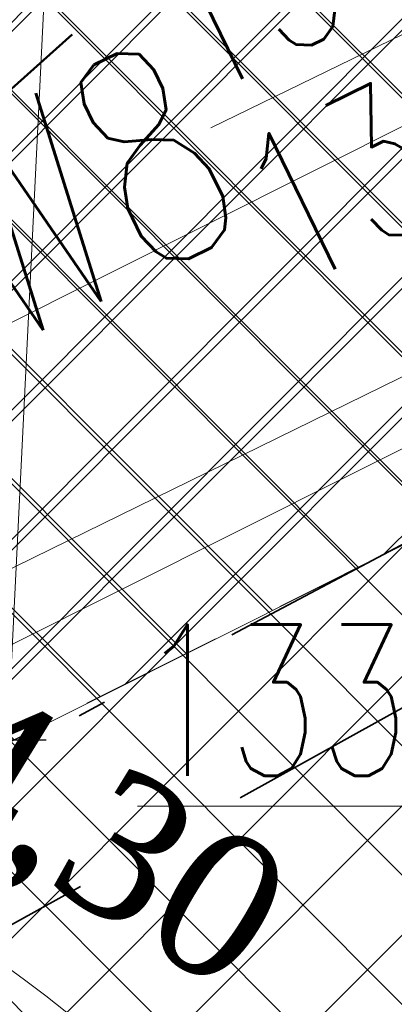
# Model space of a CAD drawing. Header units: metres. Extents: x 7472034 to 8439876, y 5890181 to 5961460.
# Tile 30 of 202: x 8439501.02 to 8439502.32, y 5890378.02 to 5890381.44. Entities that reach past the tile are written whole.
import ezdxf
from ezdxf import colors
from ezdxf.entities.mleader import LeaderData, LeaderLine
from ezdxf.math import Vec2, Vec3

# ---------------------------------------------------------------- set-up
doc = ezdxf.new("R2010")
doc.units = ezdxf.units.M
doc.header["$MEASUREMENT"] = 0
for name, pattern in [('$0$L218_500', [1, 0.5, -0.5]), ('ACAD_ISO03W100', [30, 12, -18]), ('DASHDOT', [25.399999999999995, 12.7, -6.349999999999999, 0, -6.349999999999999]), ('DASHDOTX2', [2, 1, -0.5, 0, -0.5]), ('DASHED', [19.049999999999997, 12.7, -6.349999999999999]), ('HIDDEN', [0.375, 0.25, -0.125])]:
    doc.linetypes.add(name, pattern=pattern)
doc.layers.get('0').update_dxf_attribs({"linetype": 'CONTINUOUS', "lineweight": 5})
doc.layers.get('Defpoints').update_dxf_attribs({"linetype": 'CONTINUOUS'})
for name, color, linetype, lineweight in [('### Krawężnik', 6, 'CONTINUOUS', 35), ('### rzędne', 172, 'CONTINUOUS', 35), ('_a_widok', 7, 'CONTINUOUS', 5), ('_IS.KD.opis.2', 7, 'CONTINUOUS', 18), ('_T_LPG', 52, 'DASHDOT', 50), ('a___ogony', 7, 'CONTINUOUS', 5), ('E_Kable_ziemia2', 10, 'DASHED', 35), ('E_Kanal_iskrob.', 10, 'DASHDOTX2', 35), ('KOLOR-OBIEKT', 21, 'CONTINUOUS', 13), ('T_strefa-8', 20, 'ACAD_ISO03W100', 50), ('ZAG-obrys 018 wymiary', 7, 'CONTINUOUS', 18), ('ZAG-OBRYS013', 7, 'CONTINUOUS', 13), ('ZAG-OPIS_020', 7, 'CONTINUOUS', 25)]:
    doc.layers.add(name, color=color, linetype=linetype, lineweight=lineweight)
for name, color, linetype in [('100_rzut_wym_wew', 7, 'CONTINUOUS'), ('2D - Ogólne', 7, 'CONTINUOUS'), ('_IS.BLOK.KD.doziemne', 7, 'CONTINUOUS')]:
    doc.layers.add(name, color=color, linetype=linetype)
doc.layers.add('_IS_NO', color=11, linetype='CONTINUOUS', lineweight=20, plot=False)
doc.styles.add('DIM', font='simplex.shx', dxfattribs={"width": 0.8})
doc.styles.add('RS', font='Romans.shx', dxfattribs={"width": 0.7})
doc.styles.add('wojtek 1', font='times.ttf', dxfattribs={"height": 0.6})
doc.dimstyles.new('DIM-WEW_500', dxfattribs={"dimscale": 5, "dimtxt": 18, "dimasz": 10, "dimexe": 4, "dimexo": 8, "dimgap": 5, "dimtad": 1, "dimlfac": 0.01, "dimzin": 9, "dimdsep": 46, "dimtxsty": 'DIM', "dimblk": 'ARCHTICK', "dimcen": 5, "dimclrt": 112, "dimadec": 4, "dimazin": 2, "dimtfac": 4, "dimtmove": 0, "dimatfit": 3, "dimldrblk": 'ARCHTICK', "dimfxl": 0, "dimtolj": 1, "dimlwd": 13, "dimarcsym": 0})
pattern_1 = [(45, (967499.202946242, -71042.94610979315), (-0.2245064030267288, 0.2245064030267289), []), (135, (967499.202946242, -71042.94610979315), (-0.2245064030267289, -0.2245064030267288), [])]
pattern_2 = [(45, (967499.2092647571, -71042.97165620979), (-0.2245064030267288, 0.2245064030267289), []), (135, (967499.2092647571, -71042.97165620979), (-0.2245064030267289, -0.2245064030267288), [])]

# ---------------------------------------------------------------- blocks, each defined once
blk = doc.blocks.new('A$C7D7B3C0A')
at = {"layer": '2D - Ogólne', "linetype": 'HIDDEN', "lineweight": 15, "ltscale": 2, "flags": 128}
blk.add_lwpolyline([(1.862645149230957e-09, -2.980232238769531e-08), (3.725290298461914e-09, 9.999999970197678), (15.30000000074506, 9.999999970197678), (15.3000000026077, -2.793967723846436e-08)], close=True, dxfattribs=at)
blk.add_lwpolyline([(1.862645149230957e-09, -2.980232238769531e-08), (3.725290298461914e-09, 9.999999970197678), (15.30000000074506, 9.999999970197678), (15.3000000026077, -2.793967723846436e-08)], close=True, dxfattribs=at)
blk.add_lwpolyline([(1.862645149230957e-09, -2.980232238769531e-08), (3.725290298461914e-09, 9.999999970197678), (15.30000000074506, 9.999999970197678), (15.3000000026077, -2.793967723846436e-08)], close=True, dxfattribs=at)
blk.add_lwpolyline([(1.862645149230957e-09, -2.980232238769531e-08), (3.725290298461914e-09, 9.999999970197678), (15.30000000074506, 9.999999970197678), (15.3000000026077, -2.793967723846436e-08)], close=True, dxfattribs=at)
blk.add_lwpolyline([(1.862645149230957e-09, -2.980232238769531e-08), (3.725290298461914e-09, 9.999999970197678), (15.30000000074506, 9.999999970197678), (15.3000000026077, -2.793967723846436e-08)], close=True, dxfattribs=at)
blk.add_lwpolyline([(1.862645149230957e-09, -2.980232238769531e-08), (3.725290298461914e-09, 9.999999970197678), (15.30000000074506, 9.999999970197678), (15.3000000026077, -2.793967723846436e-08)], close=True, dxfattribs=at)
blk.add_lwpolyline([(1.862645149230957e-09, -2.980232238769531e-08), (3.725290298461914e-09, 9.999999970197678), (15.30000000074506, 9.999999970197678), (15.3000000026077, -2.793967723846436e-08)], close=True, dxfattribs=at)
blk.add_lwpolyline([(1.862645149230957e-09, -2.980232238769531e-08), (3.725290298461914e-09, 9.999999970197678), (15.30000000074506, 9.999999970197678), (15.3000000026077, -2.793967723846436e-08)], close=True, dxfattribs=at)
blk.add_lwpolyline([(1.862645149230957e-09, -2.980232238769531e-08), (3.725290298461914e-09, 9.999999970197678), (15.30000000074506, 9.999999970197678), (15.3000000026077, -2.793967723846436e-08)], close=True, dxfattribs=at)
at = {"layer": '2D - Ogólne', "linetype": 'ByBlock', "lineweight": 15, "ltscale": 2, "flags": 128}
for points in [[(8.127593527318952e-10, -2.991845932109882e-08), (2.794296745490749e-09, 9.999999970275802), (15.3000000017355, 9.999999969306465), (15.3000000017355, -2.701045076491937e-08)], [(0.3000000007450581, 0.2999999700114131), (0.3000000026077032, 9.699999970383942), (15.00000000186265, 9.69999996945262), (15.00000000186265, 0.2999999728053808)]]:
    blk.add_lwpolyline(points, close=True, dxfattribs=at)
blk = doc.blocks.new('_Oblique')
at = {"color": 0, "linetype": 'ByBlock', "lineweight": -2}
blk.add_line((-0.5, -0.5), (0.5, 0.5), dxfattribs=at)
blk = doc.blocks.new('*D102')
at = {"layer": 'Defpoints', "color": 0, "linetype": 'Continuous', "lineweight": 60}
for p in [(8439508.583486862, 5890382.740478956), (8439499.059733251, 5890379.425490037), (8439499.642017, 5890378.262743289)]:
    blk.add_point(p, dxfattribs=at)
at = {"layer": 'ZAG-obrys 018 wymiary', "color": 0, "linetype": 'Continuous', "lineweight": -2}
for p, q in [((8439508.225268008, 5890383.455796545), (8439507.822093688, 5890384.260884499)), ((8439499.283798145, 5890378.978060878), (8439498.880623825, 5890379.783148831))]:
    blk.add_line(p, q, dxfattribs=at)
at = {"layer": 'ZAG-obrys 018 wymiary', "color": 0, "linetype": 'Continuous', "lineweight": 13}
blk.add_line((8439508.001203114, 5890383.903225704), (8439499.059733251, 5890379.425490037), dxfattribs=at)
at = {"layer": 'ZAG-obrys 018 wymiary', "color": 0, "linetype": 'Continuous', "lineweight": 13, "xscale": 0.3, "yscale": 0.3, "zscale": 0.3}
for p, rotation in [((8439508.001203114, 5890383.903225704), 26.60092778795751), ((8439499.059733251, 5890379.425490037), 206.6009277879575)]:
    blk.add_blockref('_Oblique', p, dxfattribs=dict(at, rotation=rotation))
at = {"layer": 'ZAG-obrys 018 wymiary', "color": 112, "linetype": 'Continuous', "lineweight": 25, "insert": (8439503.2841115, 5890382.212017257), "char_height": 0.8, "attachment_point": 5, "rotation": 26.600927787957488, "style": 'RS'}
blk.add_mtext('\\A1;10', dxfattribs=at)
blk = doc.blocks.new('_ArchTick')
at = {"layer": '100_rzut_wym_wew', "color": 0, "linetype": 'Continuous', "const_width": 0.15}
blk.add_lwpolyline([(-0.5, -0.5), (0.5, 0.5)], dxfattribs=at)
blk = doc.blocks.new('A$C5FF37710')
at = {"layer": '### rzędne', "color": 0, "lineweight": 13, "flags": 128}
blk.add_lwpolyline([(50.51477378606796, 10.51546448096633), (53.79482592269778, 12.12112784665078), (52.74373111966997, 12.37842599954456)], dxfattribs=at)
blk = doc.blocks.new('Elektryk_v3')
at = {"layer": 'E_Kable_ziemia2', "color": 1, "ltscale": 0.1}
blk.add_lwpolyline([(8.019747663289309, -62.25693038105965), (-6.684705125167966, -74.94996593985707), (-17.72681949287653, -81.06291808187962)], dxfattribs=at)
at = {"layer": 'E_Kanal_iskrob.', "color": 1}
blk.add_lwpolyline([(7.679727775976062, -61.57290587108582), (-6.941118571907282, -74.53193936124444), (-17.72681949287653, -80.23677580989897)], dxfattribs=at)
blk = doc.blocks.new('*D141')
at = {"layer": 'Defpoints', "color": 0, "linetype": 'Continuous', "lineweight": 60}
for p in [(8439503.457722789, 5890383.919245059), (8439502.276739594, 5890364.324813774), (8439502.570577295, 5890364.311519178)]:
    blk.add_point(p, dxfattribs=at)
at = {"layer": 'ZAG-obrys 018 wymiary', "color": 0, "linetype": 'Continuous', "lineweight": -2}
for p, q in [((8439503.163885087, 5890383.932539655), (8439502.764293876, 5890383.950619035)), ((8439502.276739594, 5890364.324813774), (8439501.877148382, 5890364.342893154))]:
    blk.add_line(p, q, dxfattribs=at)
at = {"layer": 'ZAG-obrys 018 wymiary', "color": 0, "linetype": 'Continuous', "lineweight": 13}
blk.add_line((8439503.163885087, 5890383.932539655), (8439502.276739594, 5890364.324813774), dxfattribs=at)
at = {"layer": 'ZAG-obrys 018 wymiary', "color": 0, "linetype": 'Continuous', "lineweight": 13, "xscale": 0.3, "yscale": 0.3, "zscale": 0.3}
for p, rotation in [((8439503.163885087, 5890383.932539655), 87.40943691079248), ((8439502.276739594, 5890364.324813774), 267.4094369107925)]:
    blk.add_blockref('_Oblique', p, dxfattribs=dict(at, rotation=rotation))
at = {"layer": 'ZAG-obrys 018 wymiary', "color": 112, "linetype": 'Continuous', "lineweight": 25, "insert": (8439502.20879858, 5890376.097969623), "char_height": 0.8, "attachment_point": 5, "rotation": 87.40943691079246, "style": 'RS'}
blk.add_mtext('\\A1;19.63', dxfattribs=at)
blk = doc.blocks.new('*D142')
at = {"layer": 'Defpoints', "color": 0, "linetype": 'Continuous', "lineweight": 60}
for p in [(8439501.07687633, 5890391.760996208), (8439499.839085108, 5890366.792824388), (8439500.37198268, 5890366.766406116)]:
    blk.add_point(p, dxfattribs=at)
at = {"layer": 'ZAG-obrys 018 wymiary', "color": 0, "linetype": 'Continuous', "lineweight": 13}
blk.add_line((8439501.609773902, 5890391.734577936), (8439500.37198268, 5890366.766406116), dxfattribs=at)
at = {"layer": 'ZAG-obrys 018 wymiary', "color": 0, "linetype": 'Continuous', "lineweight": -2}
for p, q in [((8439501.609773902, 5890391.734577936), (8439502.009283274, 5890391.714772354)), ((8439500.37198268, 5890366.766406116), (8439500.771492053, 5890366.746600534))]:
    blk.add_line(p, q, dxfattribs=at)
at = {"layer": 'ZAG-obrys 018 wymiary', "color": 0, "linetype": 'Continuous', "lineweight": 13, "xscale": 0.3, "yscale": 0.3, "zscale": 0.3}
for p, rotation in [((8439501.609773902, 5890391.734577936), 87.16189876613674), ((8439500.37198268, 5890366.766406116), 267.1618987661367)]:
    blk.add_blockref('_Oblique', p, dxfattribs=dict(at, rotation=rotation))
at = {"layer": 'ZAG-obrys 018 wymiary', "color": 112, "linetype": 'Continuous', "lineweight": 25, "insert": (8439500.180271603, 5890375.01709125), "char_height": 0.8, "attachment_point": 5, "rotation": 87.16189876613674, "style": 'RS'}
blk.add_mtext('\\A1;25', dxfattribs=at)
blk = doc.blocks.new('A$C1D2679FE')
at = {"layer": 'KOLOR-OBIEKT', "lineweight": 9, "ltscale": 200}
h = blk.add_hatch(dxfattribs=at)
h.set_pattern_fill('ANSI37', color=253, scale=0.1, angle=16)
h.set_pattern_definition([(61, (-7471780.020262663, -5961378.212846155), (-0.2776917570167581, 0.153927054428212), []), (151, (-7471780.020262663, -5961378.212846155), (-0.153927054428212, -0.2776917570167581), [])])
edge = h.paths.add_edge_path()
edge.add_line((196.975401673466, 33.54016214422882), (192.3495923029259, 34.13512154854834))
edge.add_line((192.3495923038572, 34.13512154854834), (187.7176397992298, 34.7308710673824))
edge.add_line((187.7176398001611, 34.7308710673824), (178.5077782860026, 36.15998750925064))
edge.add_line((178.5077782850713, 36.15998750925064), (176.6601969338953, 36.5026140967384))
edge.add_arc((181.3685569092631, 38.18527459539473), 5.000000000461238, 199.6657310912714, 261.1796204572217)
edge.add_line((180.6018702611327, 33.24440507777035), (187.358021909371, 32.19603671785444))
edge.add_line((187.3580219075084, 32.19603671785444), (192.0230219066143, 31.59603671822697))
edge.add_line((192.0230219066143, 31.59603671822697), (196.6880219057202, 30.9960367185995))
edge.add_line((196.6880219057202, 30.9960367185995), (201.9780219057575, 30.48103671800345))
edge.add_line((201.9780219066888, 30.48103671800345), (207.2680219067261, 29.96603671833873))
edge.add_line((207.2680219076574, 29.96603671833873), (216.468021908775, 29.35603671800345))
edge.add_line((216.4680219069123, 29.35603671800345), (221.8830219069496, 29.11103671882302))
edge.add_line((221.8830219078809, 29.11103671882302), (227.2980219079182, 28.86603671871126))
edge.add_line((227.2980219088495, 28.86603671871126), (233.718021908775, 28.60103671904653))
edge.add_line((233.7180219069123, 28.60103671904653), (240.1380219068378, 28.33603671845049))
edge.add_line((240.1380219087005, 28.33603671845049), (245.3280219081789, 28.076036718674))
edge.add_line((245.3280219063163, 28.076036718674), (246.1380219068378, 28.00603671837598))
edge.add_line((246.1380219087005, 28.00603671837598), (248.4280219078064, 27.98603671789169))
edge.add_line((248.4280219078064, 27.98603671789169), (251.4080219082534, 28.33603671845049))
edge.add_line((251.4080219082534, 28.33603671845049), (255.3380219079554, 29.13603671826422))
edge.add_line((255.3380219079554, 29.13603671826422), (258.1480219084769, 30.35603671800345))
edge.add_line((258.1480219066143, 30.35603671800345), (260.6280219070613, 32.076036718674))
edge.add_line((260.6280219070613, 32.076036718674), (262.7080219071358, 34.29603671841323))
edge.add_line((262.7080219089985, 34.29603671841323), (264.3880219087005, 36.826036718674))
edge.add_line((264.3880219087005, 36.826036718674), (265.608021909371, 39.59603671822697))
edge.add_line((265.6080219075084, 39.59603671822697), (266.4080219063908, 42.53603671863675))
edge.add_line((266.4080219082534, 42.53603671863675), (266.6380219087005, 45.60603671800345))
edge.add_line((266.6380219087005, 45.60603671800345), (266.3380219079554, 48.59603671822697))
edge.add_line((266.3380219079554, 48.59603671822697), (265.628021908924, 51.53603671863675))
edge.add_line((265.6280219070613, 51.53603671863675), (264.5280219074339, 54.28603671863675))
edge.add_line((264.5280219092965, 54.28603671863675), (263.3880219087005, 57.11603671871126))
edge.add_line((263.3880219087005, 57.11603671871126), (262.5430219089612, 59.47103671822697))
edge.add_line((262.5430219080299, 59.47103671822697), (261.6980219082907, 61.826036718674))
edge.add_line((261.6980219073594, 61.826036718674), (260.5980219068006, 65.15103671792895))
edge.add_line((260.5980219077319, 65.15103671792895), (259.4980219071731, 68.47603671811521))
edge.add_line((259.4980219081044, 68.47603671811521), (257.3916487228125, 67.77919145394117))
edge.add_line((257.3916487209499, 67.77919145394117), (258.1675714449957, 64.34697791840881))
edge.add_line((258.167571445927, 64.34697791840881), (259.2776264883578, 60.99158426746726))
edge.add_line((259.2776264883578, 60.99158426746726), (260.1334384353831, 58.60645156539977))
edge.add_line((260.1334384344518, 58.60645156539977), (260.9950570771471, 56.20513570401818))
edge.add_line((260.9950570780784, 56.20513570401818), (262.1522789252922, 53.33238322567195))
edge.add_line((262.1522789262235, 53.33238322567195), (263.1827648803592, 50.75616833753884))
edge.add_line((263.1827648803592, 50.75616833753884), (263.8083402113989, 48.16575780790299))
edge.add_line((263.8083402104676, 48.16575780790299), (264.0684198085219, 45.57363114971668))
edge.add_line((264.0684198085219, 45.57363114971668), (263.8734869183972, 42.97170083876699))
edge.add_line((263.8734869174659, 42.97170083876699), (263.1880731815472, 40.45280535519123))
edge.add_line((263.1880731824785, 40.45280535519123), (262.1337886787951, 38.05906103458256))
edge.add_line((262.1337886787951, 38.05906103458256), (260.6936748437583, 35.89031817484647))
edge.add_line((260.6936748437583, 35.89031817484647), (258.9457271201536, 34.02472012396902))
edge.add_line((258.9457271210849, 34.02472012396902), (256.8967191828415, 32.60363397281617))
edge.add_line((256.8967191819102, 32.60363397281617), (254.5645412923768, 31.59108698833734))
edge.add_line((254.5645412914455, 31.59108698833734), (251.0026761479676, 30.86602538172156))
edge.add_line((251.0026761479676, 30.86602538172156), (248.2893446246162, 30.54734550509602))
edge.add_line((248.2893446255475, 30.54734550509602), (246.2595893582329, 30.56507262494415))
edge.add_line((246.2595893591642, 30.56507262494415), (245.5023283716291, 30.63051493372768))
edge.add_line((245.5023283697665, 30.63051493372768), (240.2548571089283, 30.89339403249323))
edge.add_line((240.2548571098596, 30.89339403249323), (233.8236017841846, 31.1588586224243))
edge.add_line((233.8236017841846, 31.1588586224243), (227.4086662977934, 31.42364957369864))
edge.add_line((227.4086662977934, 31.42364957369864), (221.9987299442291, 31.66842047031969))
edge.add_line((221.9987299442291, 31.66842047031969), (217.4544723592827, 31.90290945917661))
edge.add_line((217.4544723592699, 31.90290945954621), (217.0910134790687, 31.92589690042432))
edge.add_line((217.0910134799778, 31.92589689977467), (214.8768218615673, 32.06593639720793))
edge.add_line((214.876821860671, 32.06593639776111), (207.0033997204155, 32.56390146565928))
edge.add_line((207.0033997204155, 32.56390146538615), (202.2260741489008, 33.02899081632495))
edge.add_line((202.2260741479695, 33.02899081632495), (196.975401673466, 33.54016214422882))
blk = doc.blocks.new('A$C2C426404')
at = {"layer": '_IS_NO'}
for points, knots in [([(50.6228041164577, 30.56321178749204, 1.829566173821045e-06), (53.11749188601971, 30.21319374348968), (56.38514522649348, 30.67444155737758), (60.99540497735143, 30.04553546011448), (68.19327101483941, 22.54355850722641, -2.469325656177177e-08), (70.8769634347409, 19.46133922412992, 5.150448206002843e-09), (74.71212187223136, 14.31917844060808, -1.219795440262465e-09), (78.88802252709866, 13.86142715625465), (82.75564656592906, 12.70757211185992)], [0, 0, 0, 0, 7.578698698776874, 9.67195365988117, 16.27655537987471, 24.33370670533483, 30.35915105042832, 36.79354326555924, 36.79354326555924, 36.79354326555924, 36.79354326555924]), ([(22.24795573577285, 20.37028996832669, 1.829566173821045e-06), (26.42848519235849, 20.36833205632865, 2.595275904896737e-06), (34.77398029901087, 19.71811303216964, 3.653563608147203e-06), (38.92662956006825, 20.04217899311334, -5.197057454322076e-07), (43.77274004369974, 17.83557516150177, 1.833094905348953e-07), (51.08127841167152, 15.06439746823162, -1.538063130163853e-07), (58.09044384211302, 9.696452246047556, 2.324577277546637e-08), (65.34780037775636, 7.091900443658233, 5.796258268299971e-09), (69.6463277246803, 6.131249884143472)], [0, 0, 0, 0, 12.09868180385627, 16.72159260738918, 20.95800891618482, 26.67839108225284, 41.1845399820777, 48.39980958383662, 48.39980958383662, 48.39980958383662, 48.39980958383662]), ([(61.00408007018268, 18.25321295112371, -1.4627991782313e-07), (63.26592587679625, 17.29233643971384, -1.146969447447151e-07), (66.21503704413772, 16.0340788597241, -3.511225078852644e-09), (68.00314718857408, 11.12305079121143, -2.577520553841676e-08), (71.87222415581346, 10.22267535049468, -9.073252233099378e-09), (76.34470127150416, 9.479967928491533)], [23.00202883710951, 23.00202883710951, 23.00202883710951, 23.00202883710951, 32.14254341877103, 37.86969472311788, 44.68132462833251, 44.68132462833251, 44.68132462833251, 44.68132462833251])]:
    blk.add_open_spline(points, degree=3, knots=knots, dxfattribs=at)
at = {"layer": '_IS_NO', "ltscale": 0.1}
for points, knots in [([(55.69703794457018, 26.44192530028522, 8.07171421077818e-08), (60.47702913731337, 24.37489471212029, 4.118097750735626e-07), (65.41527824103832, 21.38608461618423, 8.932878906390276e-07), (68.42167646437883, 18.98607052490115, -1.681326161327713e-07), (71.60992970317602, 12.73766223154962), (75.29265419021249, 11.98629271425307, 1.662301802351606e-08), (79.75433884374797, 11.20084950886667)], [13.0881689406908, 13.0881689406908, 13.0881689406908, 13.0881689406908, 21.71831455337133, 28.5577747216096, 34.1003045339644, 40.71973107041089, 40.71973107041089, 40.71973107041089, 40.71973107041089]), ([(27.67626924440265, 23.09287754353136, 1.829566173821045e-06), (31.68315875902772, 23.09132452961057, 2.263426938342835e-06), (38.09081487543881, 23.52010669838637, 2.956097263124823e-06), (46.0190905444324, 20.44823641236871), (52.02710655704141, 18.01596992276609, 1.18983141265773e-07), (57.48081744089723, 14.61059598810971, 3.880691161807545e-08), (63.15046560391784, 12.16836789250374), (64.01579423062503, 9.527138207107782), (68.70553139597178, 8.717305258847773), (72.93792583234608, 7.781059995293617)], [0, 0, 0, 0, 11.95042031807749, 19.07916594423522, 25.47980302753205, 30.85202744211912, 32.94528240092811, 39.66304915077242, 46.67346183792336, 46.67346183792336, 46.67346183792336, 46.67346183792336])]:
    blk.add_open_spline(points, degree=3, knots=knots, dxfattribs=at)
at = {"layer": '_IS_NO', "insert": (61.50099298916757, 13.68513396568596, -2.007742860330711e-06), "char_height": 0.5, "attachment_point": 1, "rotation": 328.39517177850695, "style": 'wojtek 1'}
blk.add_mtext('134,30', dxfattribs=at)
blk = doc.blocks.new('JPII.KD_aktualizacja rzędnych_20.12.2024')
at = {"layer": '_IS.KD.opis.2', "color": 0}
ml = blk.add_multileader_mtext('Standard', dxfattribs=at)
ml.set_content('\\A1;\\pxt7;{\\H0.7x;\\C256;\\S132,48/;}', style='RS')
ml.set_leader_properties()
ml.build(insert=Vec2(0, 0))
ml.multileader.update_dxf_attribs({"text_left_attachment_type": 2, "text_right_attachment_type": 2, "dogleg_length": 0.2, "arrow_head_size": 0.25})
ctx = ml.context
ctx.base_point, ctx.char_height, ctx.arrow_head_size, ctx.landing_gap_size, ctx.plane_origin = Vec3(8438644.03403634, 5890679.580975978), 0.75, 0.25, 0.3, Vec3(8438593.197980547, 5890647.838351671)
ctx.left_attachment, ctx.right_attachment, ctx.text_align_type = 2, 2, 1
notes = []
notes.append((ctx, [(1, (1, 1, 0), (8438646.60153634, 5890679.580975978), (-1, 0), 0.2, [(0, [(8438647.431608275, 5890676.083578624)], 0, [])])]))
ctx.mtext.insert, ctx.mtext.width, ctx.mtext.alignment, ctx.mtext.flow_direction = Vec3(8438645.21778634, 5890679.980975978), 9.34447490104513, 2, 5
ml = blk.add_multileader_mtext('Standard', dxfattribs=at)
ml.set_content('\\A1;{\\C134;W8\\H0.7x;\\C256;\\S134,30/133,52;}', style='RS')
ml.set_leader_properties()
ml.build(insert=Vec2(0, 0))
ml.multileader.update_dxf_attribs({"text_left_attachment_type": 2, "text_right_attachment_type": 2, "dogleg_length": 0.2, "arrow_head_size": 0.25})
ctx = ml.context
ctx.base_point, ctx.char_height, ctx.arrow_head_size, ctx.landing_gap_size, ctx.plane_origin, ctx.plane_x_axis, ctx.plane_y_axis = Vec3(8438640.895523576, 5890676.213889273), 0.75, 0.25, 0.3, Vec3(8438652.010825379, 5890634.622231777), Vec3(0.898794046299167, 0.4383711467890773), Vec3(-0.4383711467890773, 0.898794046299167)
ctx.left_attachment, ctx.right_attachment, ctx.text_align_type = 2, 2, 1
notes.append((ctx, [(0, (1, 1, 0), (8438640.715764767, 5890676.126215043), (0.898794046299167, 0.4383711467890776), 0.2000000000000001, [(3, [(8438640.292422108, 5890674.765481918)], 0, [])])]))
ctx.mtext.insert, ctx.mtext.text_direction, ctx.mtext.rotation, ctx.mtext.width, ctx.mtext.alignment, ctx.mtext.flow_direction = Vec3(8438642.11899846, 5890677.603346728), Vec3(0.898794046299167, 0.4383711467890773), 0.4537856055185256, 6.184238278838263, 2, 5
ml = blk.add_multileader_mtext('Standard', dxfattribs=at)
ml.set_content('\\A1;{\\H0.7x;\\C256;\\S132,48/;}', style='RS')
ml.set_leader_properties()
ml.build(insert=Vec2(0, 0))
ml.multileader.update_dxf_attribs({"text_left_attachment_type": 2, "text_right_attachment_type": 2, "dogleg_length": 0.2, "arrow_head_size": 0.25})
ctx = ml.context
ctx.base_point, ctx.char_height, ctx.arrow_head_size, ctx.landing_gap_size, ctx.plane_origin = Vec3(8438645.254275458, 5890671.702461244), 0.75, 0.25, 0.3, Vec3(8438595.57516446, 5890650.692732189)
ctx.left_attachment, ctx.right_attachment, ctx.text_align_type = 2, 2, 1
notes.append((ctx, [(1, (1, 1, 0), (8438647.821775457, 5890671.702461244), (-1, 0), 0.2, [(0, [(8438647.328875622, 5890675.502806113), (8438648.255449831, 5890676.052280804)], 0, [])])]))
ctx.mtext.insert, ctx.mtext.width, ctx.mtext.alignment, ctx.mtext.flow_direction = Vec3(8438646.438025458, 5890672.102461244), 9.34447490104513, 2, 5
ml = blk.add_multileader_mtext('Standard', dxfattribs=at)
ml.set_content('\\A1;{\\H0.7x;\\C256;\\S133,40/;}', style='RS')
ml.set_leader_properties()
ml.build(insert=Vec2(0, 0))
ml.multileader.update_dxf_attribs({"text_left_attachment_type": 2, "text_right_attachment_type": 2, "dogleg_length": 0.2, "arrow_head_size": 0.25})
ctx = ml.context
ctx.base_point, ctx.char_height, ctx.arrow_head_size, ctx.landing_gap_size, ctx.plane_origin = Vec3(8438641.488982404, 5890674.749169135), 0.75, 0.25, 0.3, Vec3(8438595.26822372, 5890655.972570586)
ctx.left_attachment, ctx.right_attachment, ctx.text_align_type = 2, 2, 1
notes.append((ctx, [(0, (1, 1, 0), (8438641.288982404, 5890674.749169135), (1, 0), 0.2, [(0, [(8438641.093467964, 5890672.821083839)], 0, [])])]))
ctx.mtext.insert, ctx.mtext.width, ctx.mtext.alignment, ctx.mtext.flow_direction = Vec3(8438642.672732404, 5890675.149169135), 9.34447490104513, 2, 5
for ctx, leaders in notes:
    for number, flags, end, landing, length, lines in leaders:
        leader = LeaderData()
        leader.index, (leader.has_last_leader_line, leader.has_dogleg_vector, leader.attachment_direction) = number, flags
        leader.last_leader_point, leader.dogleg_vector, leader.dogleg_length = Vec3(end), Vec3(landing), length
        for number, points, colour, breaks in lines:
            line = LeaderLine()
            line.index, line.vertices, line.color, line.breaks = number, Vec3.list(points), colors.encode_raw_color(colour), breaks
            leader.lines.append(line)
        ctx.leaders.append(leader)

msp = doc.modelspace()

# ---------------------------------------------------------------- hatches: boundary and pattern name
at = {"layer": 'KOLOR-OBIEKT', "lineweight": 9}
h = msp.add_hatch(dxfattribs=at)
h.set_pattern_fill('ANSI37', color=73, scale=0.1)
h.set_pattern_definition(pattern_2)
edge = h.paths.add_edge_path()
edge.add_arc((8439443.60123986, 5890379.17988472), 6.652831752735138, 296.7043321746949, 335.0331150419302)
edge.add_arc((8439476.194075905, 5890367.917634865), 27.87464989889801, 155.1393615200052, 162.3446315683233, ccw=False)
edge.add_arc((8439457.399943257, 5890376.211109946), 7.345078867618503, 127.98309878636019, 152.2023641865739, ccw=False)
edge.add_arc((8439457.741930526, 5890376.488713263), 7.349948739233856, 107.1989600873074, 131.4182254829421, ccw=False)
edge.add_line((8439455.568618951, 5890383.509999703), (8439473.898437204, 5890392.710084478))
edge.add_arc((8439481.742870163, 5890376.384611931), 18.11232128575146, 99.26977735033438, 115.6644084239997, ccw=False)
edge.add_line((8439478.825278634, 5890394.260401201), (8439481.377171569, 5890394.321440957))
edge.add_arc((8439482.909595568, 5890377.390082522), 17.00056533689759, 88.22393661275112, 95.17163768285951, ccw=False)
edge.add_arc((8439482.561499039, 5890405.235869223), 10.88860248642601, 274.6092070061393, 298.9976789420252)
edge.add_arc((8443006.923870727, 5883371.657126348), 7856.29059094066, 116.59181359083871, 116.61107962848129, ccw=False)
edge.add_arc((8439465.895823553, 5890431.340313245), 42.15757971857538, 305.2087751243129, 306.7865132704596)
edge.add_arc((8439488.80074795, 5890400.283338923), 3.577668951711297, 310.8590814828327, 340.7280968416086)
edge.add_line((8439492.177934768, 5890399.102523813), (8439493.275267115, 5890403.980640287))
edge.add_line((8439493.275267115, 5890403.980640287), (8439502.266345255, 5890408.28072203))
edge.add_line((8439502.266345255, 5890408.28072203), (8439504.844191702, 5890407.694009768))
edge.add_line((8439504.844191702, 5890407.694009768), (8439506.125281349, 5890405.329609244))
edge.add_arc((8439507.019670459, 5890405.776898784), 0.9999999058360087, 206.5699188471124, 283.6833393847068)
edge.add_line((8439507.256226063, 5890404.805280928), (8439511.624560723, 5890406.970734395))
edge.add_line((8439511.624560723, 5890406.970734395), (8439511.39896348, 5890407.420225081))
edge.add_line((8439511.39896348, 5890407.420225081), (8439510.561982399, 5890407.017405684))
edge.add_line((8439510.561982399, 5890407.017405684), (8439509.330427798, 5890409.481424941))
edge.add_line((8439509.330427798, 5890409.481424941), (8439512.635426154, 5890411.138401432))
edge.add_line((8439512.635426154, 5890411.138401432), (8439512.638568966, 5890411.136467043))
edge.add_line((8439512.638568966, 5890411.136467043), (8439515.998443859, 5890412.829496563))
edge.add_line((8439515.998443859, 5890412.829496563), (8439517.239018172, 5890410.325621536))
edge.add_line((8439517.239018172, 5890410.325621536), (8439513.919446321, 5890408.633274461))
edge.add_line((8439513.919446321, 5890408.633274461), (8439514.091312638, 5890408.235941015))
edge.add_line((8439514.091312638, 5890408.235941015), (8439518.839102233, 5890410.604261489))
edge.add_line((8439518.839102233, 5890410.604261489), (8439518.585943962, 5890412.843737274))
edge.add_line((8439518.585943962, 5890412.843737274), (8439518.274555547, 5890413.628049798))
edge.add_line((8439518.274555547, 5890413.628049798), (8439517.839658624, 5890414.494365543))
edge.add_line((8439517.839658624, 5890414.494365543), (8439524.310164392, 5890417.742607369))
edge.add_line((8439524.310164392, 5890417.742607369), (8439525.122207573, 5890416.124990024))
edge.add_line((8439525.122207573, 5890416.124990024), (8439526.840645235, 5890414.670893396))
edge.add_line((8439526.840645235, 5890414.670893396), (8439527.244697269, 5890414.489695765))
edge.add_arc((8439552.769967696, 5890317.570311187), 100.2242811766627, 102.79246926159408, 104.75471345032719, ccw=False)
edge.add_arc((8439529.321881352, 5890420.105147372), 4.960037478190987, 284.6730648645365, 320.3902958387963)
edge.add_arc((8435016.013859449, 5889290.11735932), 4655.555010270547, 14.00691021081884, 14.04831962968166)
edge.add_line((8439532.327549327, 5890420.207226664), (8439525.877549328, 5890423.127226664))
edge.add_line((8439525.877549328, 5890423.127226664), (8439431.028022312, 5890376.803268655))
edge.add_line((8439431.028022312, 5890376.803268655), (8439435.479127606, 5890375.417226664))
edge.add_line((8439435.479127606, 5890375.417226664), (8439446.590932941, 5890373.236661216))
edge = h.paths.add_edge_path()
edge.add_arc((8439530.228804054, 5890405.916425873), 3.001836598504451, 99.44813666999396, 208.2631515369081)
edge.add_line((8439527.5848402, 5890404.494990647), (8439533.209264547, 5890393.206690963))
edge.add_line((8439533.209264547, 5890393.206690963), (8439519.17443581, 5890386.185049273))
edge.add_line((8439519.17443581, 5890386.185049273), (8439523.57812012, 5890377.411604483))
edge.add_line((8439523.57812012, 5890377.411604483), (8439517.455507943, 5890374.324033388))
edge.add_line((8439517.455507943, 5890374.324033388), (8439517.445860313, 5890374.319191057))
edge.add_line((8439517.445860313, 5890374.319191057), (8439517.33905848, 5890374.265585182))
edge.add_line((8439517.33905848, 5890374.265585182), (8439516.815779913, 5890375.308140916))
edge.add_line((8439516.815779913, 5890375.308140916), (8439511.370501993, 5890372.574998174))
edge.add_line((8439511.370501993, 5890372.574998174), (8439511.888417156, 5890371.529804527))
edge.add_line((8439511.888417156, 5890371.529804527), (8439506.425671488, 5890368.787948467))
edge.add_line((8439506.425671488, 5890368.787948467), (8439505.890341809, 5890369.841556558))
edge.add_line((8439505.890341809, 5890369.841556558), (8439505.8884594, 5890369.869391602))
edge.add_line((8439505.8884594, 5890369.869391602), (8439500.283276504, 5890366.97762632))
edge.add_line((8439500.283276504, 5890366.97762632), (8439519.478066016, 5890366.160130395))
edge.add_line((8439519.478066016, 5890366.160130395), (8439542.767549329, 5890378.417226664))
edge.add_line((8439542.767549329, 5890378.417226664), (8439538.675788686, 5890394.802262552))
edge.add_line((8439538.675788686, 5890394.802262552), (8439537.066416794, 5890401.238139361))
edge.add_line((8439537.066416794, 5890401.238139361), (8439535.557306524, 5890407.69906358))
edge.add_arc((8439531.145391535, 5890400.872499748), 8.128158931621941, 57.12596579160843, 99.98506404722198)
edge = h.paths.add_edge_path()
edge.add_line((8439470.194509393, 5890384.137651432), (8439461.355169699, 5890379.697090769))
edge.add_line((8439461.355169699, 5890379.697090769), (8439460.080861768, 5890379.068371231))
edge.add_line((8439460.080861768, 5890379.068371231), (8439457.869254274, 5890377.642639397))
edge.add_arc((8439460.609507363, 5890373.444653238), 5.013190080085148, 123.1346622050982, 204.022759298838)
edge.add_line((8439456.030540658, 5890371.403786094), (8439459.447549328, 5890370.707226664))
edge.add_line((8439459.447549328, 5890370.707226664), (8439480.497107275, 5890367.736747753))
edge.add_line((8439480.497107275, 5890367.736747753), (8439497.963342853, 5890367.082590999))
edge.add_line((8439497.963342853, 5890367.082590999), (8439496.62020549, 5890369.722641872))
edge.add_line((8439496.62020549, 5890369.722641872), (8439494.91788047, 5890373.087302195))
edge.add_arc((8439489.468037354, 5890366.363615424), 8.654984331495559, 50.97371617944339, 58.22889977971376)
edge.add_line((8439494.025120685, 5890373.721722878), (8439490.036071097, 5890376.575637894))
edge.add_line((8439490.036071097, 5890376.575637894), (8439489.954459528, 5890375.592465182))
edge.add_line((8439489.954459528, 5890375.592465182), (8439490.917133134, 5890375.538648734))
edge.add_line((8439490.917133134, 5890375.538648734), (8439490.678913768, 5890371.956837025))
edge.add_line((8439490.678913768, 5890371.956837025), (8439482.55041443, 5890372.440399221))
edge.add_line((8439482.55041443, 5890372.440399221), (8439482.851718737, 5890376.020734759))
edge.add_line((8439482.851718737, 5890376.020734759), (8439487.354100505, 5890375.749064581))
edge.add_line((8439487.354100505, 5890375.749064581), (8439487.521080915, 5890378.34061919))
edge.add_line((8439487.521080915, 5890378.34061919), (8439481.803471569, 5890382.401025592))
edge.add_arc((8439487.942466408, 5890392.088814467), 11.46911116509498, 231.6002274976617, 237.6382272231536, ccw=False)
edge.add_line((8439480.818489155, 5890383.100518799), (8439480.351152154, 5890383.41057529))
edge.add_line((8439480.351152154, 5890383.41057529), (8439479.210044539, 5890382.939428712))
edge.add_line((8439479.210044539, 5890382.939428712), (8439480.412913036, 5890383.399613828))
edge.add_arc((8439474.682487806, 5890375.167564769), 10.03017472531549, 55.15777404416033, 116.5800473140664)
h.paths.add_polyline_path([(8439461.898919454, 5890370.792156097), (8439462.257176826, 5890373.552492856)], flags=16)
h = msp.add_hatch(dxfattribs=at)
h.set_pattern_fill('ANSI37', color=253, scale=0.1)
h.set_pattern_definition(pattern_2)
edge = h.paths.add_edge_path()
edge.add_arc((8439529.163071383, 5890420.279666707), 5.193757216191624, 276.50229096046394, 320.0240354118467, ccw=False)
edge.add_line((8439529.751227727, 5890415.119319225), (8439525.812744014, 5890414.153171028))
edge.add_line((8439525.812744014, 5890414.153171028), (8439519.208160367, 5890410.804184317))
edge.add_line((8439519.208160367, 5890410.804184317), (8439517.988028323, 5890410.126512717))
edge.add_line((8439517.988028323, 5890410.126512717), (8439514.091312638, 5890408.235941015))
edge.add_line((8439514.091312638, 5890408.235941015), (8439511.613697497, 5890406.992378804))
edge.add_line((8439511.613697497, 5890406.992378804), (8439509.258949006, 5890405.810485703))
edge.add_line((8439509.258949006, 5890405.810485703), (8439507.371756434, 5890404.83508177))
edge.add_arc((8439506.940777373, 5890405.737469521), 1.000023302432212, 206.5712342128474, 295.5290722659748, ccw=False)
edge.add_line((8439506.046377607, 5890405.290148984), (8439504.844186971, 5890407.693988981))
edge.add_line((8439504.844186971, 5890407.693988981), (8439502.261629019, 5890408.281795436))
edge.add_line((8439502.261629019, 5890408.281795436), (8439499.350132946, 5890407.011538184))
edge.add_line((8439499.350132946, 5890407.011538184), (8439493.30510976, 5890403.995621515))
edge.add_line((8439493.30510976, 5890403.995621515), (8439492.177918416, 5890399.102451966))
edge.add_arc((8439488.801253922, 5890400.282879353), 3.577047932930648, 293.05521913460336, 340.73119789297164, ccw=False)
edge.add_line((8439490.202090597, 5890396.991537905), (8439487.801423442, 5890395.78932472))
edge.add_arc((8439482.51122255, 5890404.317896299), 10.03607286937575, 278.1216072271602, 301.8109775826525, ccw=False)
edge.add_line((8439483.9290645, 5890394.382480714), (8439478.825278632, 5890394.260401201))
edge.add_arc((8439481.742870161, 5890376.384611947), 18.11232126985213, 99.26977735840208, 115.6644084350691)
edge.add_line((8439473.898437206, 5890392.710084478), (8439455.537130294, 5890383.494194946))
edge.add_arc((8439458.368862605, 5890375.380272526), 8.593860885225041, 109.2388197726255, 150.5606865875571)
edge.add_line((8439450.884668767, 5890379.604167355), (8439456.921008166, 5890377.849276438))
edge.add_line((8439456.921008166, 5890377.849276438), (8439458.055979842, 5890377.519316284))
edge.add_arc((8439462.056345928, 5890374.376166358), 5.087466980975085, 112.4172144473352, 141.842727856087, ccw=False)
edge.add_line((8439460.116249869, 5890379.079181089), (8439470.201913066, 5890384.141371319))
edge.add_arc((8439474.670732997, 5890375.058466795), 10.12272227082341, 52.60385305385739, 116.19734301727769, ccw=False)
edge.add_line((8439480.818489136, 5890383.100518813), (8439494.035062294, 5890373.735722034))
edge.add_arc((8439499.404929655, 5890380.165137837), 8.376924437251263, 230.1312663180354, 239.1071883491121)
edge.add_arc((8439492.046879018, 5890368.073539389), 5.778072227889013, 28.405105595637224, 58.05675779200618, ccw=False)
edge.add_line((8439497.129307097, 5890370.822183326), (8439498.920012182, 5890367.249241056))
edge.add_line((8439498.920012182, 5890367.249241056), (8439502.137476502, 5890368.864147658))
edge.add_line((8439502.137476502, 5890368.864147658), (8439500.881438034, 5890371.366619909))
edge.add_arc((8439501.41146424, 5890371.651481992), 0.6017260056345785, 32.69127385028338, 208.2557647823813, ccw=False)
edge.add_line((8439501.917872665, 5890371.97648152), (8439503.213570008, 5890369.395299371))
edge.add_line((8439503.213570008, 5890369.395299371), (8439521.788261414, 5890378.745992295))
edge.add_line((8439521.788261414, 5890378.745992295), (8439512.863585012, 5890396.520876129))
edge.add_arc((8439515.497668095, 5890397.863594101), 2.956566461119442, 115.92003145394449, 207.0101116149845, ccw=False)
edge.add_line((8439514.20530482, 5890400.522744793), (8439524.043376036, 5890405.489377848))
edge.add_line((8439524.043376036, 5890405.489377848), (8439526.586557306, 5890407.103247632))
edge.add_line((8439526.586557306, 5890407.103247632), (8439529.129738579, 5890408.717117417))
edge.add_arc((8439531.212438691, 5890401.016589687), 7.97720296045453, 58.08019787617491, 105.13424418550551, ccw=False)
edge.add_line((8439535.43023892, 5890407.787551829), (8439533.14312037, 5890416.942853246))
edge = h.paths.add_edge_path(flags=16)
edge.add_line((8439502.061371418, 5890393.458260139), (8439496.04637926, 5890390.43770596))
edge.add_arc((8439496.464019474, 5890389.751908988), 0.8029575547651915, 121.3407965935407, 301.694103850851)
edge.add_line((8439496.8858806, 5890389.068700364), (8439502.900872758, 5890392.089254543))
edge.add_arc((8439502.27990767, 5890392.650368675), 0.83692694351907, 317.898520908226, 465.1363795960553)
edge = h.paths.add_edge_path(flags=16)
edge.add_line((8439505.00109902, 5890384.089630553), (8439500.444638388, 5890381.798632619))
edge.add_arc((8439500.084983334, 5890382.51322949), 0.8000002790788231, 116.620304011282, 296.7160130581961, ccw=False)
edge.add_line((8439499.72652247, 5890383.228426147), (8439504.283989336, 5890385.517420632))
edge.add_arc((8439504.642916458, 5890384.80371257), 0.7988791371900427, -63.361719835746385, 116.69803695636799, ccw=False)
at = {"layer": 'KOLOR-OBIEKT', "lineweight": 9, "ltscale": 200}
h = msp.add_hatch(dxfattribs=at)
h.set_pattern_fill('ANSI37', color=231, scale=0.1)
h.set_pattern_definition(pattern_1)
edge = h.paths.add_edge_path()
edge.add_line((8439512.863585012, 5890396.520876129), (8439521.788261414, 5890378.745992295))
edge.add_line((8439521.788261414, 5890378.745992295), (8439503.213570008, 5890369.395299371))
edge.add_line((8439503.213570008, 5890369.395299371), (8439501.917872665, 5890371.97648152))
edge.add_arc((8439501.411425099, 5890371.65154851), 0.6017230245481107, 32.6839302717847, 208.2631083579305)
edge.add_line((8439500.881438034, 5890371.366619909), (8439502.137476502, 5890368.864147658))
edge.add_line((8439502.137476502, 5890368.864147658), (8439498.920012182, 5890367.249241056))
edge.add_line((8439498.920012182, 5890367.249241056), (8439497.129307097, 5890370.822183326))
edge.add_line((8439497.129307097, 5890370.822183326), (8439495.555644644, 5890372.655868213))
edge.add_line((8439495.555644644, 5890372.655868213), (8439494.901445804, 5890373.120452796))
edge.add_line((8439494.901445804, 5890373.120452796), (8439497.963342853, 5890367.082590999))
edge.add_line((8439497.963342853, 5890367.082590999), (8439500.283276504, 5890366.97762632))
edge.add_line((8439500.283276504, 5890366.97762632), (8439505.893878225, 5890369.872187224))
edge.add_line((8439505.893878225, 5890369.872187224), (8439506.425671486, 5890368.787948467))
edge.add_line((8439506.425671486, 5890368.787948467), (8439511.888417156, 5890371.529804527))
edge.add_line((8439511.888417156, 5890371.529804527), (8439511.370501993, 5890372.574998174))
edge.add_line((8439511.370501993, 5890372.574998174), (8439516.815852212, 5890375.308177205))
edge.add_line((8439516.815852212, 5890375.308177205), (8439517.338986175, 5890374.26554889))
edge.add_line((8439517.338986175, 5890374.26554889), (8439523.580028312, 5890377.407811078))
edge.add_line((8439523.580028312, 5890377.407811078), (8439519.172527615, 5890386.188842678))
edge.add_line((8439519.172527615, 5890386.188842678), (8439530.098737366, 5890391.695090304))
edge.add_line((8439530.098737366, 5890391.695090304), (8439523.347480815, 5890405.140094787))
edge.add_line((8439523.347480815, 5890405.140094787), (8439514.198986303, 5890400.548291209))
edge.add_arc((8439515.544616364, 5890397.867007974), 3.00000000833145, 116.6502652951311, 206.6609883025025)
h.paths.add_polyline_path([(8439514.64326723, 5890399.651613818), (8439522.901414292, 5890403.796535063), (8439528.750976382, 5890392.142141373), (8439520.49282829, 5890387.997219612)], flags=16)
at = {"layer": 'KOLOR-OBIEKT', "lineweight": 9}
h = msp.add_hatch(dxfattribs=at)
h.set_pattern_fill('ANSI37', color=250, scale=0.1)
h.set_pattern_definition(pattern_1)
h.paths.add_polyline_path([(8439501.732551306, 5890396.420965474), (8439492.791081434, 5890391.943192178), (8439499.642017, 5890378.262743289), (8439508.58348686, 5890382.740478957)])

# ---------------------------------------------------------------- linework, layer by layer
at = {"layer": '_T_LPG', "ltscale": 0.075, "extrusion": (-2.154253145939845e-06, 2.049929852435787e-06, -0.9999999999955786)}
for points, elevation in [([(-8439500.22398381, 5890380.853385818), (-8439501.250961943, 5890381.772425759, 0.06578622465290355), (-8439501.41330543, 5890381.883150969), (-8439504.449750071, 5890383.414839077)], -6.105949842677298), ([(-8439500.490341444, 5890380.756315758), (-8439501.417671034, 5890381.586124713, 0.06578622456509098), (-8439501.525900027, 5890381.65994152), (-8439504.785553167, 5890383.304223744)], -6.105949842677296)]:
    msp.add_lwpolyline(points, format="xyb", dxfattribs=dict(at, elevation=elevation))
at = {"layer": 'a___ogony', "ltscale": 0.1}
msp.add_lwpolyline([(8439492.791081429, 5890391.943192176), (8439501.732551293, 5890396.420927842), (8439508.58348686, 5890382.740478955), (8439499.642017, 5890378.262743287)], close=True, dxfattribs=at)
at = {"layer": 'T_strefa-8', "color": 151, "ltscale": 0.03, "flags": 128}
msp.add_lwpolyline([(8439506.671440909, 5890376.807697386), (8439507.560025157, 5890377.255930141, 0.4132234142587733), (8439511.111844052, 5890387.977484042), (8439510.888164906, 5890388.424663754, 0.414350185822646), (8439500.151130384, 5890391.998988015), (8439499.256820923, 5890391.551133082, 0.4169632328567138), (8439495.71974441, 5890380.748838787), (8439495.949148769, 5890380.301281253, 0.4123217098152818)], format="xyb", close=True, dxfattribs=at)

# ---------------------------------------------------------------- block references
at = {"layer": '### Krawężnik', "color": 1, "linetype": 'Continuous', "lineweight": 60, "ltscale": 0.2}
msp.add_blockref('A$C1D2679FE', (8439279.223208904, 5890335.266736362), dxfattribs=at)
at = {"ltscale": 0.1}
msp.add_blockref('A$C5FF37710', (8439449.697574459, 5890368.641764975), dxfattribs=at)
at = {"layer": '_a_widok', "color": 0, "linetype": 'Continuous', "lineweight": 60, "ltscale": 0.2}
msp.add_blockref('A$C2C426404', (8439438.733810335, 5890365.88383195), dxfattribs=at)
msp.add_blockref('A$C2C426404', (8439438.733810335, 5890365.88383195), dxfattribs=at)
at = {"layer": '_IS.BLOK.KD.doziemne', "linetype": '$0$L218_500'}
msp.add_blockref('JPII.KD_aktualizacja rzędnych_20.12.2024', (859.6212462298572, -295.8072097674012), dxfattribs=at)
at = {"layer": 'ZAG-OBRYS013', "linetype": 'Continuous', "lineweight": 25, "rotation": 296.6009277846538}
msp.add_blockref('A$C7D7B3C0A', (8439492.791081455, 5890391.94319219), dxfattribs=at)
at = {"layer": 'ZAG-OPIS_020', "lineweight": 25}
msp.add_blockref('Elektryk_v3', (8439509.580092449, 5890454.305613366), dxfattribs=at)

# ---------------------------------------------------------------- dimensions: what is measured, and where the dimension line sits
at = {"layer": 'ZAG-obrys 018 wymiary', "linetype": 'Continuous', "lineweight": 25}
for base, p1, p2, angle, picture, middle in [((8439500.37198268, 5890366.766406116), (8439501.07687633, 5890391.760996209), (8439499.839085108, 5890366.792824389), 267.1618987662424, '*D142', (8439500.77953566, 5890374.987382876)), ((8439499.059733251, 5890379.425490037), (8439508.58348686, 5890382.740478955), (8439499.642017, 5890378.262743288), 206.6009277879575, '*D102', (8439503.55277564, 5890381.675529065)), ((8439502.276739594, 5890364.324813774), (8439503.457722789, 5890383.919245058), (8439502.570577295, 5890364.311519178), 267.40943691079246, '*D141', (8439502.808185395, 5890376.070850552))]:
    dim = msp.add_linear_dim(base=base, p1=p1, p2=p2, angle=angle, dimstyle='DIM-WEW_500', override={"dimscale": 0.1, "dimtxt": 8, "dimasz": 3, "dimgap": 2, "dimlfac": 1, "dimtxsty": 'RS', "dimblk1": 'Oblique', "dimblk2": 'Oblique', "dimsah": 1, "dimfxl": 50, "dimfxlon": 1}, dxfattribs=at)
    dim.commit()
    dim.dimension.update_dxf_attribs({"geometry": picture, "text_midpoint": middle, "dimtype": 161})

doc.saveas('drawing.dxf')
